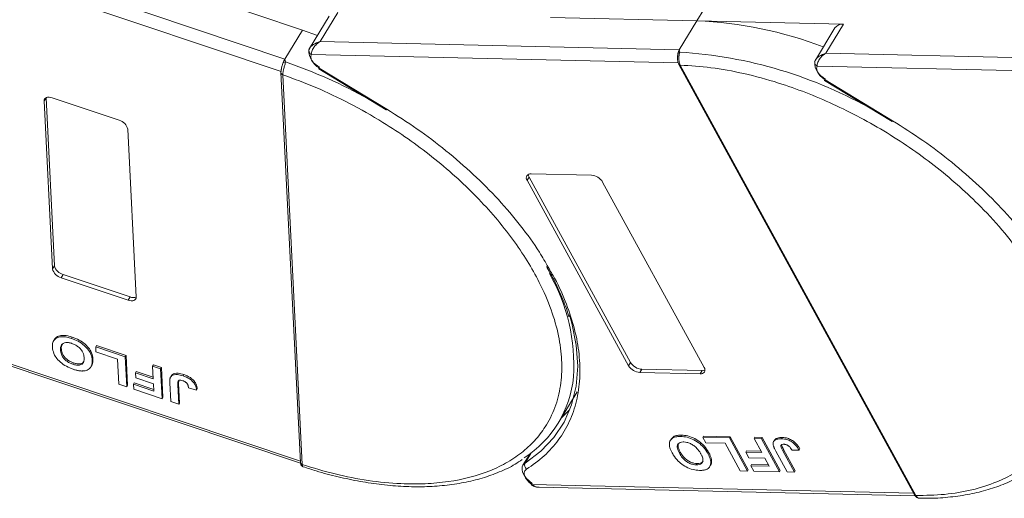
# Model space of a CAD drawing. Header units: millimetres. Extents: x 1675 to 3137, y 343 to 1376.
# Tile 40 of 84: x 2559 to 2653, y 1101 to 1147. Entities that reach past the tile are written whole.
import ezdxf

# ---------------------------------------------------------------- set-up
doc = ezdxf.new("R2010")
doc.units = ezdxf.units.MM

msp = doc.modelspace()

# ---------------------------------------------------------------- linework, layer by layer
at = {"color": 7, "linetype": 'Continuous', "lineweight": 15}
for p, q in [((2584.362, 1143.082), (2546.467, 1155.81)), ((2545.232, 1154.924), (2583.991, 1141.905)), ((2570.585, 1151.036), (2586.043, 1145.844)), ((2623.569, 1146.727), (2625.437, 1149.796)), ((2588.572, 1147.165), (2586.704, 1144.095)), ((2587.705, 1144.749), (2589.386, 1147.511)), ((2609.626, 1147.047), (2623.569, 1146.727)), ((2623.569, 1146.727), (2621.888, 1143.964)), ((2637.513, 1146.407), (2623.569, 1146.727)), ((2586.043, 1145.844), (2584.362, 1143.082)), ((2586.043, 1145.844), (2587.462, 1145.34)), ((2636.699, 1146.061), (2634.831, 1142.99)), ((2635.832, 1143.645), (2637.513, 1146.407)), ((2586.723, 1144.125), (2586.635, 1143.908)), ((2621.888, 1143.964), (2587.705, 1144.749)), ((2621.888, 1143.964), (2621.926, 1143.745)), ((2584.362, 1143.082), (2584.417, 1142.804)), ((2586.874, 1143.523), (2621.779, 1142.722)), ((2634.85, 1143.021), (2634.762, 1142.804)), ((2670.015, 1142.86), (2635.832, 1143.645)), ((2587.584, 1142.154), (2594.01, 1138.244)), ((2587.626, 1142.223), (2594.052, 1138.313)), ((2621.842, 1142.566), (2644.258, 1101.593)), ((2621.98, 1142.5), (2621.981, 1142.499)), ((2621.981, 1142.499), (2644.397, 1101.526)), ((2635, 1142.419), (2669.906, 1141.618)), ((2583.988, 1141.806), (2583.988, 1141.788)), ((2583.988, 1141.787), (2585.838, 1104.67)), ((2584.165, 1141.589), (2584.165, 1141.587)), ((2584.165, 1141.587), (2586.015, 1104.47)), ((2635.71, 1141.05), (2642.136, 1137.14)), ((2635.752, 1141.119), (2642.178, 1137.209)), ((2561.451, 1139.089), (2561.637, 1139.396)), ((2561.637, 1139.396), (2562.434, 1123.406)), ((2562.218, 1139.392), (2568.589, 1137.253)), ((2562.247, 1123.099), (2561.451, 1139.089)), ((2569.414, 1136.414), (2570.21, 1120.424)), ((2607.409, 1131.536), (2607.596, 1131.843)), ((2607.596, 1131.843), (2617.253, 1114.192)), ((2607.783, 1132.15), (2613.529, 1132.018)), ((2617.066, 1113.886), (2607.409, 1131.536)), ((2614.592, 1131.371), (2624.249, 1113.721)), ((2562.434, 1123.406), (2562.247, 1123.099)), ((2563.259, 1122.568), (2563.072, 1122.261)), ((2563.259, 1122.568), (2569.629, 1120.428)), ((2569.443, 1120.121), (2563.072, 1122.261)), ((2569.629, 1120.428), (2569.443, 1120.121)), ((2585.832, 1104.789), (2545.502, 1118.336)), ((2545.9, 1118.014), (2585.851, 1104.594)), ((2562.374, 1116.276), (2562.36, 1116.252)), ((2562.434, 1116.375), (2562.376, 1116.28)), ((2564.057, 1116.484), (2564.131, 1116.607)), ((2566.361, 1115.674), (2566.436, 1115.797)), ((2566.436, 1115.797), (2569.243, 1114.854)), ((2563.013, 1115.385), (2563.088, 1115.508)), ((2566.361, 1115.674), (2569.169, 1114.731)), ((2566.385, 1115.198), (2566.361, 1115.674)), ((2568.427, 1114.512), (2566.385, 1115.198)), ((2569.243, 1114.854), (2569.169, 1114.731)), ((2569.243, 1114.854), (2569.386, 1111.998)), ((2564.181, 1114.031), (2564.255, 1114.153)), ((2565.916, 1113.79), (2565.991, 1113.913)), ((2566.098, 1114.523), (2566.023, 1114.4)), ((2568.545, 1112.133), (2568.427, 1114.512)), ((2569.169, 1114.731), (2569.311, 1111.875)), ((2571.772, 1113.856), (2571.847, 1113.979)), ((2571.847, 1113.979), (2572.612, 1113.722)), ((2617.253, 1114.192), (2617.066, 1113.886)), ((2570.222, 1113.337), (2570.148, 1113.214)), ((2570.171, 1112.738), (2570.148, 1113.214)), ((2570.148, 1113.214), (2571.832, 1112.648)), ((2570.222, 1113.337), (2571.825, 1112.799)), ((2571.772, 1113.856), (2572.538, 1113.599)), ((2571.832, 1112.648), (2571.772, 1113.856)), ((2572.612, 1113.722), (2572.538, 1113.599)), ((2572.538, 1113.599), (2572.68, 1110.744)), ((2572.612, 1113.722), (2572.755, 1110.867)), ((2573.571, 1112.957), (2573.496, 1112.834)), ((2574.75, 1113.04), (2574.675, 1112.917)), ((2618.316, 1113.546), (2618.129, 1113.239)), ((2623.875, 1113.107), (2618.129, 1113.239)), ((2618.316, 1113.546), (2624.062, 1113.414)), ((2624.062, 1113.414), (2623.875, 1113.107)), ((2569.311, 1111.875), (2568.545, 1112.133)), ((2570.026, 1112.251), (2569.951, 1112.128)), ((2569.975, 1111.653), (2569.951, 1112.128)), ((2569.951, 1112.128), (2571.891, 1111.477)), ((2570.026, 1112.251), (2571.883, 1111.627)), ((2571.856, 1112.172), (2570.171, 1112.738)), ((2571.891, 1111.477), (2571.856, 1112.172)), ((2573.497, 1110.469), (2573.407, 1112.269)), ((2574.17, 1112.06), (2574.245, 1112.183)), ((2574.17, 1112.06), (2574.262, 1110.212)), ((2574.27, 1112.455), (2574.245, 1112.183)), ((2574.245, 1112.183), (2574.337, 1110.335)), ((2569.386, 1111.998), (2569.311, 1111.875)), ((2572.68, 1110.744), (2569.975, 1111.653)), ((2575.188, 1111.773), (2575.952, 1111.552)), ((2576.027, 1111.675), (2575.952, 1111.552)), ((2610.369, 1108.412), (2612.18, 1111.389)), ((2572.755, 1110.867), (2572.68, 1110.744)), ((2574.262, 1110.212), (2573.497, 1110.469)), ((2574.337, 1110.335), (2574.262, 1110.212)), ((2621.108, 1106.899), (2621.033, 1106.776)), ((2622.022, 1107.151), (2622.097, 1107.274)), ((2624.121, 1107.063), (2624.196, 1107.186)), ((2624.121, 1107.063), (2626.653, 1107.005)), ((2624.408, 1106.538), (2624.121, 1107.063)), ((2624.196, 1107.186), (2626.728, 1107.128)), ((2626.25, 1106.496), (2624.408, 1106.538)), ((2627.687, 1103.869), (2626.25, 1106.496)), ((2626.728, 1107.128), (2626.653, 1107.005)), ((2626.653, 1107.005), (2628.378, 1103.853)), ((2626.728, 1107.128), (2628.453, 1103.976)), ((2629.002, 1106.951), (2629.077, 1107.074)), ((2629.002, 1106.951), (2629.692, 1106.935)), ((2629.731, 1105.618), (2629.002, 1106.951)), ((2629.077, 1107.074), (2629.767, 1107.058)), ((2629.767, 1107.058), (2629.692, 1106.935)), ((2629.692, 1106.935), (2631.417, 1103.784)), ((2629.767, 1107.058), (2631.492, 1103.906)), ((2630.94, 1106.794), (2630.865, 1106.672)), ((2631.675, 1107.054), (2631.6, 1106.932)), ((2607.652, 1105.474), (2607.008, 1104.415)), ((2607.212, 1104.619), (2607.799, 1105.584)), ((2621.904, 1105.547), (2621.979, 1105.67)), ((2624.679, 1105.637), (2624.604, 1105.515)), ((2628.287, 1105.775), (2628.212, 1105.653)), ((2628.499, 1105.127), (2628.212, 1105.653)), ((2628.212, 1105.653), (2629.731, 1105.618)), ((2628.287, 1105.775), (2629.662, 1105.744)), ((2632.154, 1103.767), (2631.067, 1105.754)), ((2631.728, 1105.791), (2631.803, 1105.914)), ((2631.728, 1105.791), (2632.844, 1103.751)), ((2631.803, 1105.914), (2632.919, 1103.874)), ((2632.616, 1105.831), (2633.284, 1105.855)), ((2633.359, 1105.978), (2633.284, 1105.855)), ((2607.536, 1105.389), (2607.6, 1105.388)), ((2623.504, 1104.444), (2623.579, 1104.567)), ((2624.957, 1104.84), (2624.882, 1104.717)), ((2630.019, 1105.092), (2628.499, 1105.127)), ((2630.439, 1104.325), (2630.019, 1105.092)), ((2586.015, 1104.47), (2586.015, 1104.469)), ((2624.786, 1104.289), (2624.86, 1104.411)), ((2628.378, 1103.853), (2627.687, 1103.869)), ((2628.453, 1103.976), (2628.378, 1103.853)), ((2628.764, 1104.488), (2628.689, 1104.365)), ((2628.976, 1103.84), (2628.689, 1104.365)), ((2628.689, 1104.365), (2630.439, 1104.325)), ((2628.764, 1104.488), (2630.37, 1104.451)), ((2631.417, 1103.784), (2628.976, 1103.84)), ((2631.492, 1103.906), (2631.417, 1103.784)), ((2632.844, 1103.751), (2632.154, 1103.767)), ((2632.919, 1103.874), (2632.844, 1103.751)), ((2644.173, 1101.748), (2607.866, 1102.581)), ((2608.56, 1102.307), (2644.333, 1101.486)), ((2644.397, 1101.526), (2644.398, 1101.524))]:
    msp.add_line(p, q, dxfattribs=at)
at = {"color": 7, "linetype": 'Continuous', "lineweight": 15, "flags": 128}
for points in [[(2587.626, 1142.223), (2587.603, 1142.187), (2587.589, 1142.163), (2587.584, 1142.154), (2587.584, 1142.154)], [(2635.752, 1141.119), (2635.73, 1141.082), (2635.716, 1141.059), (2635.71, 1141.05), (2635.71, 1141.05)], [(2561.451, 1139.089), (2561.46, 1139.195), (2561.5, 1139.287), (2561.569, 1139.361), (2561.664, 1139.414), (2561.781, 1139.445), (2561.916, 1139.451), (2562.064, 1139.434), (2562.218, 1139.392)], [(2594.052, 1138.313), (2594.029, 1138.277), (2594.015, 1138.254), (2594.01, 1138.245), (2594.01, 1138.244)], [(2642.178, 1137.209), (2642.156, 1137.173), (2642.142, 1137.149), (2642.136, 1137.14), (2642.136, 1137.14)], [(2570.21, 1120.424), (2570.201, 1120.318), (2570.161, 1120.226), (2570.092, 1120.152), (2569.997, 1120.099), (2569.88, 1120.068), (2569.745, 1120.062), (2569.597, 1120.08), (2569.443, 1120.121)], [(2611.428, 1118.727), (2611.654, 1117.946), (2612.079, 1115.855), (2612.22, 1113.846), (2612.075, 1111.94), (2611.644, 1110.158), (2610.934, 1108.518), (2609.951, 1107.039), (2608.706, 1105.734), (2607.212, 1104.619)], [(2610.646, 1108.867), (2610.691, 1108.909), (2611.484, 1109.71)], [(2607.008, 1104.415), (2607.039, 1104.461), (2607.212, 1104.619)], [(2607.9, 1102.684), (2607.588, 1102.918), (2607.322, 1103.182), (2607.116, 1103.461), (2606.98, 1103.743), (2606.92, 1104.012), (2606.94, 1104.256), (2607.008, 1104.415)], [(2607.866, 1102.581), (2607.84, 1102.547), (2607.822, 1102.526), (2607.813, 1102.519), (2607.813, 1102.527), (2607.822, 1102.548), (2607.84, 1102.582), (2607.867, 1102.628), (2607.9, 1102.684)]]:
    msp.add_lwpolyline(points, dxfattribs=at)
at = {"color": 7, "linetype": 'Continuous', "lineweight": 15}
for centre, radius, start, end in [((2621.992, 1108.87), 37.889, 68.97091, 87.61491), ((2637.397, 1145.549), 0.865, 82.29579, 143.75946), ((2586.934, 1143.892), 0.299, 148.89078, 176.84469), ((2587.069, 1143.91), 0.433, 180.29447, 243.27622), ((2588.343, 1143.884), 1.705, 177.9781, 247.11934), ((2622.004, 1143.478), 0.278, 106.23049, 154.5199), ((2619.297, 1101.467), 42.36, 60.09182, 86.44113), ((2635.158, 1142.776), 0.391, 154.88341, 246.17618), ((2584.431, 1142.404), 0.4, 91.90358, 127.33888), ((2568.648, 1096.886), 48.55, 60.85695, 71.04563), ((2621.967, 1142.651), 0.152, 213.6444, 275.03728), ((2621.97, 1142.653), 0.155, 214.37766, 274.3082), ((2636.47, 1142.779), 1.705, 177.9781, 247.11934), ((2584.221, 1141.817), 0.235, 186.92817, 256.1565), ((2584.221, 1141.815), 0.235, 187.01815, 256.10967), ((2568.296, 1136.14), 1.15, 13.78253, 75.26861), ((2607.712, 1131.772), 0.384, 79.47957, 217.89689), ((2608.078, 1132.13), 0.561, 182.97477, 210.78742), ((2613.437, 1130.669), 1.352, 31.28833, 86.07738), ((2563.551, 1123.68), 1.15, 193.78253, 255.26861), ((2563.365, 1123.373), 1.15, 193.78253, 255.26861), ((2594.327, 1113.942), 17.523, 356.34049, 29.85019), ((2569.933, 1121.131), 0.766, 246.67066, 291.30185), ((2618.222, 1114.588), 1.352, 211.28833, 266.07738), ((2618.408, 1114.895), 1.352, 211.28833, 266.07738), ((2623.946, 1113.485), 0.384, 259.47957, 37.89689), ((2624.096, 1113.973), 0.561, 266.58142, 294.38722), ((2601.544, 1113.782), 10.315, 302.75771, 354.67042), ((2586.071, 1104.699), 0.235, 187.01909, 256.10904), ((2586.071, 1104.697), 0.235, 186.93746, 256.07683), ((2607.649, 1104.412), 0.483, 154.63164, 231.84459), ((2644.385, 1101.681), 0.155, 214.37766, 274.3082), ((2644.387, 1101.679), 0.155, 214.42362, 274.2689)]:
    msp.add_arc(centre, radius, start, end, dxfattribs=at)
for points, knots in [([(2586.678, 1144.046), (2586.717, 1144.11), (2586.804, 1144.25), (2587.128, 1144.528), (2587.479, 1144.662), (2587.705, 1144.749)], [0, 0, 0, 0, 0.227063, 0.501587, 1, 1, 1, 1]), ([(2587.705, 1144.749), (2587.588, 1144.667), (2587.353, 1144.504), (2587.081, 1144.173), (2586.899, 1143.819), (2586.882, 1143.618), (2586.874, 1143.523)], [0, 0, 0, 0, 0.251519, 0.501784, 0.765632, 1, 1, 1, 1]), ([(2621.729, 1143.416), (2621.718, 1143.279), (2621.702, 1143.067), (2621.75, 1142.767), (2621.81, 1142.635), (2621.841, 1142.567)], [0, 0, 0, 0, 0.472653, 0.733055, 1, 1, 1, 1]), ([(2621.731, 1143.332), (2621.732, 1143.403), (2621.733, 1143.494), (2621.749, 1143.58), (2621.753, 1143.598)], [0, 0, 0, 0, 0.789595, 1, 1, 1, 1]), ([(2621.926, 1143.745), (2621.918, 1143.709), (2621.901, 1143.628), (2621.871, 1143.479), (2621.849, 1143.309), (2621.839, 1143.104), (2621.854, 1142.891), (2621.901, 1142.674), (2621.952, 1142.562), (2621.98, 1142.5)], [0, 0, 0, 0, 0.111997, 0.244844, 0.369168, 0.500899, 0.687533, 0.828138, 1, 1, 1, 1]), ([(2634.804, 1142.942), (2634.844, 1143.005), (2634.931, 1143.146), (2635.254, 1143.424), (2635.606, 1143.558), (2635.832, 1143.645)], [0, 0, 0, 0, 0.227063, 0.501587, 1, 1, 1, 1]), ([(2635.832, 1143.645), (2635.714, 1143.563), (2635.48, 1143.4), (2635.207, 1143.069), (2635.026, 1142.714), (2635.009, 1142.513), (2635, 1142.419)], [0, 0, 0, 0, 0.251519, 0.501784, 0.765632, 1, 1, 1, 1]), ([(2584.073, 1142.357), (2584.051, 1142.264), (2584.016, 1142.12), (2583.988, 1141.93), (2583.988, 1141.84), (2583.988, 1141.793)], [0, 0, 0, 0, 0.468492, 0.725761, 1, 1, 1, 1]), ([(2584.017, 1141.897), (2584.018, 1141.968), (2584.02, 1142.11), (2584.075, 1142.386), (2584.14, 1142.596), (2584.181, 1142.704), (2584.188, 1142.722)], [0, 0, 0, 0, 0.313357, 0.626713, 0.94007, 1, 1, 1, 1]), ([(2584.417, 1142.804), (2584.41, 1142.763), (2584.394, 1142.674), (2584.349, 1142.52), (2584.299, 1142.351), (2584.244, 1142.152), (2584.197, 1141.95), (2584.166, 1141.747), (2584.165, 1141.645), (2584.165, 1141.589)], [0, 0, 0, 0, 0.111997, 0.244844, 0.369168, 0.500899, 0.687533, 0.828138, 1, 1, 1, 1]), ([(2621.981, 1142.499), (2622.945, 1142.439), (2624.902, 1142.318), (2628.048, 1141.739), (2631.081, 1140.919), (2633.925, 1139.917), (2636.533, 1138.812), (2639.124, 1137.527), (2642.511, 1135.587), (2645.708, 1133.357), (2648.601, 1130.925), (2650.778, 1128.851), (2652.882, 1126.526), (2654.794, 1123.994), (2656.34, 1121.481), (2657.539, 1118.976), (2658.385, 1116.468), (2658.803, 1114.183), (2658.869, 1112.157), (2658.665, 1110.392), (2658.197, 1108.733), (2657.215, 1106.695), (2655.722, 1104.97), (2653.783, 1103.619), (2651.978, 1102.723), (2649.777, 1102.023), (2647.192, 1101.576), (2645.319, 1101.542), (2644.397, 1101.526)], [0, 0, 0, 0, 0.038862, 0.078912, 0.120068, 0.152227, 0.184382, 0.217215, 0.250043, 0.315618, 0.347778, 0.379932, 0.421093, 0.461142, 0.5, 0.538863, 0.578912, 0.620068, 0.652227, 0.684382, 0.717215, 0.750043, 0.815618, 0.847778, 0.879932, 0.921093, 0.96114, 1, 1, 1, 1]), ([(2584.165, 1141.587), (2585.212, 1141.202), (2587.338, 1140.419), (2590.538, 1138.887), (2593.474, 1137.224), (2596.093, 1135.499), (2598.391, 1133.784), (2600.566, 1131.948), (2603.262, 1129.363), (2605.58, 1126.639), (2607.442, 1123.879), (2608.705, 1121.629), (2609.744, 1119.227), (2610.449, 1116.746), (2610.754, 1114.408), (2610.676, 1112.2), (2610.198, 1110.115), (2609.367, 1108.341), (2608.29, 1106.877), (2607.058, 1105.695), (2605.59, 1104.682), (2603.33, 1103.582), (2600.676, 1102.887), (2597.732, 1102.617), (2595.198, 1102.622), (2592.331, 1102.908), (2589.178, 1103.51), (2587.058, 1104.154), (2586.015, 1104.47)], [0, 0, 0, 0, 0.038862, 0.078912, 0.120068, 0.152227, 0.184382, 0.217215, 0.250043, 0.315618, 0.347778, 0.379932, 0.421093, 0.461142, 0.5, 0.538863, 0.578912, 0.620068, 0.652227, 0.684382, 0.717215, 0.750043, 0.815618, 0.847778, 0.879932, 0.921093, 0.96114, 1, 1, 1, 1]), ([(2594.052, 1138.313), (2595.027, 1137.695), (2596.977, 1136.457), (2599.736, 1134.36), (2602.333, 1132.108), (2604.719, 1129.709), (2606.818, 1127.223), (2608.399, 1125.058), (2609.143, 1123.734), (2609.411, 1123.257)], [0, 0, 0, 0, 0.149567, 0.299144, 0.452293, 0.606501, 0.760709, 0.913858, 1, 1, 1, 1]), ([(2642.178, 1137.209), (2643.154, 1136.59), (2645.104, 1135.353), (2647.863, 1133.256), (2650.46, 1131.004), (2652.846, 1128.605), (2654.945, 1126.119), (2656.525, 1123.954), (2657.27, 1122.63), (2657.538, 1122.153)], [0, 0, 0, 0, 0.149567, 0.299144, 0.452293, 0.606501, 0.760709, 0.913858, 1, 1, 1, 1]), ([(2609.411, 1123.257), (2609.621, 1122.907), (2610.327, 1121.728), (2611.186, 1119.731), (2611.982, 1117.306), (2612.407, 1114.941), (2612.476, 1112.664), (2612.164, 1110.511), (2611.479, 1108.533), (2610.434, 1106.782), (2609.084, 1105.249), (2607.928, 1104.438), (2607.35, 1104.032)], [0, 0, 0, 0, 0.044474, 0.14937, 0.254252, 0.359148, 0.466545, 0.574685, 0.682825, 0.790222, 0.895108, 1, 1, 1, 1]), ([(2609.239, 1123.344), (2609.468, 1122.944), (2610.03, 1121.96), (2610.722, 1120.404), (2611.208, 1119.196), (2611.372, 1118.583), (2611.386, 1118.531)], [0, 0, 0, 0, 0.246456, 0.605605, 0.966644, 1, 1, 1, 1]), ([(2562.44, 1116.372), (2562.443, 1116.382), (2562.482, 1116.513), (2562.716, 1116.676), (2563.145, 1116.796), (2563.652, 1116.752), (2563.987, 1116.651), (2564.131, 1116.607)], [0, 0, 0, 0, 0.021339, 0.283602, 0.545958, 0.803311, 1, 1, 1, 1]), ([(2562.246, 1115.656), (2562.245, 1115.731), (2562.242, 1115.958), (2562.337, 1116.286), (2562.63, 1116.559), (2563.074, 1116.672), (2563.577, 1116.63), (2563.912, 1116.528), (2564.057, 1116.484)], [0, 0, 0, 0, 0.101888, 0.307343, 0.492963, 0.678647, 0.860791, 1, 1, 1, 1]), ([(2563.013, 1115.385), (2563.012, 1115.46), (2563.011, 1115.671), (2563.108, 1115.932), (2563.371, 1116.079), (2563.665, 1116.11), (2563.918, 1116.06), (2564.056, 1116.016), (2564.082, 1116.007)], [0, 0, 0, 0, 0.15859, 0.447239, 0.620381, 0.793575, 0.961295, 1, 1, 1, 1]), ([(2563.088, 1115.508), (2563.084, 1115.585), (2563.077, 1115.752), (2563.153, 1115.88), (2563.193, 1115.95)], [0, 0, 0, 0, 0.459227, 1, 1, 1, 1]), ([(2564.057, 1116.484), (2564.163, 1116.446), (2564.485, 1116.33), (2565.016, 1116.045), (2565.525, 1115.599), (2565.884, 1115.08), (2566.002, 1114.683), (2566.019, 1114.451), (2566.023, 1114.4)], [0, 0, 0, 0, 0.102171, 0.30922, 0.51365, 0.692275, 0.932413, 1, 1, 1, 1]), ([(2564.082, 1116.007), (2564.19, 1115.966), (2564.405, 1115.883), (2564.714, 1115.678), (2564.98, 1115.42), (2565.192, 1115.072), (2565.247, 1114.811), (2565.257, 1114.655), (2565.258, 1114.639)], [0, 0, 0, 0, 0.15971, 0.320429, 0.491074, 0.67705, 0.96629, 1, 1, 1, 1]), ([(2564.131, 1116.607), (2564.238, 1116.568), (2564.56, 1116.453), (2565.091, 1116.167), (2565.6, 1115.722), (2565.958, 1115.203), (2566.076, 1114.805), (2566.094, 1114.574), (2566.098, 1114.523)], [0, 0, 0, 0, 0.102171, 0.30922, 0.51365, 0.692275, 0.932413, 1, 1, 1, 1]), ([(2564.214, 1113.552), (2564.108, 1113.59), (2563.785, 1113.706), (2563.259, 1113.992), (2562.753, 1114.435), (2562.392, 1114.954), (2562.269, 1115.36), (2562.251, 1115.599), (2562.246, 1115.656)], [0, 0, 0, 0, 0.101398, 0.306996, 0.506144, 0.685262, 0.924557, 1, 1, 1, 1]), ([(2564.181, 1114.031), (2564.073, 1114.071), (2563.858, 1114.153), (2563.547, 1114.352), (2563.291, 1114.6), (2563.089, 1114.927), (2563.027, 1115.189), (2563.015, 1115.353), (2563.013, 1115.385)], [0, 0, 0, 0, 0.160292, 0.321922, 0.490761, 0.657569, 0.933883, 1, 1, 1, 1]), ([(2564.255, 1114.153), (2564.148, 1114.194), (2563.932, 1114.276), (2563.622, 1114.475), (2563.366, 1114.723), (2563.163, 1115.05), (2563.101, 1115.312), (2563.09, 1115.476), (2563.088, 1115.508)], [0, 0, 0, 0, 0.160292, 0.321922, 0.490761, 0.657569, 0.933883, 1, 1, 1, 1]), ([(2565.258, 1114.639), (2565.259, 1114.564), (2565.261, 1114.374), (2565.18, 1114.132), (2564.965, 1113.972), (2564.687, 1113.922), (2564.409, 1113.96), (2564.239, 1114.013), (2564.181, 1114.031)], [0, 0, 0, 0, 0.158617, 0.400864, 0.573059, 0.745486, 0.912985, 1, 1, 1, 1]), ([(2565.24, 1114.316), (2565.233, 1114.292), (2565.202, 1114.196), (2565.035, 1114.098), (2564.763, 1114.044), (2564.484, 1114.083), (2564.313, 1114.135), (2564.255, 1114.153)], [0, 0, 0, 0, 0.0881313, 0.3502083, 0.6126362, 0.8675659, 1, 1, 1, 1]), ([(2566.023, 1114.4), (2566.025, 1114.362), (2566.028, 1114.287), (2566.022, 1114.172), (2566.008, 1114.057), (2565.981, 1113.943), (2565.951, 1113.853), (2565.923, 1113.806), (2565.914, 1113.792)], [0, 0, 0, 0, 0.171032, 0.342376, 0.531815, 0.72208, 0.915654, 1, 1, 1, 1]), ([(2566.098, 1114.523), (2566.099, 1114.485), (2566.102, 1114.409), (2566.096, 1114.295), (2566.083, 1114.18), (2566.056, 1114.066), (2566.026, 1113.976), (2565.998, 1113.929), (2565.989, 1113.914)], [0, 0, 0, 0, 0.171032, 0.342376, 0.531815, 0.72208, 0.915654, 1, 1, 1, 1]), ([(2565.047, 1113.382), (2564.999, 1113.384), (2564.901, 1113.389), (2564.756, 1113.411), (2564.617, 1113.437), (2564.484, 1113.47), (2564.35, 1113.507), (2564.259, 1113.537), (2564.214, 1113.552)], [0, 0, 0, 0, 0.185429, 0.37219, 0.527708, 0.683877, 0.841678, 1, 1, 1, 1]), ([(2565.881, 1113.734), (2565.837, 1113.682), (2565.748, 1113.577), (2565.507, 1113.439), (2565.259, 1113.38), (2565.07, 1113.382), (2565.047, 1113.382)], [0, 0, 0, 0, 0.250896, 0.502166, 0.940512, 1, 1, 1, 1]), ([(2573.467, 1112.783), (2573.506, 1112.84), (2573.585, 1112.953), (2573.819, 1113.045), (2574.182, 1113.062), (2574.489, 1112.972), (2574.675, 1112.917)], [0, 0, 0, 0, 0.20646, 0.413515, 0.645211, 1, 1, 1, 1]), ([(2573.542, 1112.906), (2573.581, 1112.962), (2573.66, 1113.076), (2573.893, 1113.167), (2574.257, 1113.185), (2574.564, 1113.095), (2574.75, 1113.04)], [0, 0, 0, 0, 0.20646, 0.413515, 0.645211, 1, 1, 1, 1]), ([(2574.75, 1113.04), (2574.856, 1113.001), (2575.099, 1112.912), (2575.463, 1112.699), (2575.758, 1112.417), (2575.975, 1112.06), (2576.007, 1111.826), (2576.027, 1111.675)], [0, 0, 0, 0, 0.155292, 0.353145, 0.543243, 0.704067, 1, 1, 1, 1]), ([(2573.407, 1112.269), (2573.406, 1112.307), (2573.403, 1112.383), (2573.405, 1112.483), (2573.411, 1112.57), (2573.424, 1112.644), (2573.438, 1112.717), (2573.457, 1112.761), (2573.467, 1112.783)], [0, 0, 0, 0, 0.20827, 0.416707, 0.561481, 0.706573, 0.852825, 1, 1, 1, 1]), ([(2574.17, 1112.06), (2574.169, 1112.136), (2574.166, 1112.266), (2574.197, 1112.412), (2574.264, 1112.491), (2574.355, 1112.514), (2574.486, 1112.507), (2574.587, 1112.477), (2574.649, 1112.458)], [0, 0, 0, 0, 0.292027, 0.504854, 0.613905, 0.723685, 0.829816, 1, 1, 1, 1]), ([(2574.649, 1112.458), (2574.682, 1112.446), (2574.749, 1112.422), (2574.838, 1112.374), (2574.914, 1112.323), (2574.973, 1112.273), (2575.025, 1112.219), (2575.053, 1112.182), (2575.067, 1112.163)], [0, 0, 0, 0, 0.202387, 0.410907, 0.557829, 0.709472, 0.853224, 1, 1, 1, 1]), ([(2574.675, 1112.917), (2574.782, 1112.878), (2575.024, 1112.79), (2575.388, 1112.577), (2575.683, 1112.295), (2575.901, 1111.937), (2575.932, 1111.704), (2575.952, 1111.552)], [0, 0, 0, 0, 0.155292, 0.353145, 0.543243, 0.704067, 1, 1, 1, 1]), ([(2575.067, 1112.163), (2575.083, 1112.137), (2575.116, 1112.084), (2575.141, 1112.011), (2575.16, 1111.946), (2575.172, 1111.888), (2575.182, 1111.83), (2575.186, 1111.792), (2575.188, 1111.773)], [0, 0, 0, 0, 0.193806, 0.393127, 0.544069, 0.695412, 0.847613, 1, 1, 1, 1]), ([(2621.205, 1105.578), (2621.162, 1105.662), (2621.03, 1105.916), (2620.911, 1106.317), (2620.964, 1106.728), (2621.216, 1107.012), (2621.597, 1107.144), (2621.894, 1107.149), (2622.022, 1107.151)], [0, 0, 0, 0, 0.101888, 0.307343, 0.492963, 0.678647, 0.860791, 1, 1, 1, 1]), ([(2621.122, 1106.888), (2621.179, 1106.97), (2621.306, 1107.152), (2621.675, 1107.265), (2621.969, 1107.271), (2622.097, 1107.274)], [0, 0, 0, 0, 0.3159769, 0.7036842, 1, 1, 1, 1]), ([(2621.904, 1105.547), (2621.861, 1105.631), (2621.74, 1105.868), (2621.66, 1106.195), (2621.764, 1106.454), (2621.956, 1106.593), (2622.164, 1106.626), (2622.288, 1106.626), (2622.311, 1106.626)], [0, 0, 0, 0, 0.1585903, 0.4472388, 0.6203806, 0.7935748, 0.9612953, 1, 1, 1, 1]), ([(2621.979, 1105.67), (2621.936, 1105.754), (2621.817, 1105.989), (2621.727, 1106.306), (2621.812, 1106.47), (2621.84, 1106.522)], [0, 0, 0, 0, 0.271027, 0.764321, 1, 1, 1, 1]), ([(2622.022, 1107.151), (2622.119, 1107.146), (2622.414, 1107.131), (2622.954, 1107), (2623.569, 1106.682), (2624.119, 1106.227), (2624.429, 1105.824), (2624.573, 1105.57), (2624.604, 1105.515)], [0, 0, 0, 0, 0.102171, 0.30922, 0.51365, 0.692275, 0.932413, 1, 1, 1, 1]), ([(2622.097, 1107.274), (2622.194, 1107.269), (2622.489, 1107.254), (2623.028, 1107.123), (2623.644, 1106.804), (2624.194, 1106.35), (2624.504, 1105.946), (2624.648, 1105.693), (2624.679, 1105.637)], [0, 0, 0, 0, 0.102171, 0.30922, 0.51365, 0.692275, 0.932413, 1, 1, 1, 1]), ([(2622.311, 1106.626), (2622.411, 1106.618), (2622.611, 1106.602), (2622.947, 1106.481), (2623.283, 1106.286), (2623.632, 1105.972), (2623.819, 1105.698), (2623.915, 1105.528), (2623.925, 1105.51)], [0, 0, 0, 0, 0.15971, 0.320429, 0.491074, 0.67705, 0.96629, 1, 1, 1, 1]), ([(2630.817, 1106.351), (2630.813, 1106.428), (2630.805, 1106.584), (2630.919, 1106.77), (2631.167, 1106.919), (2631.437, 1106.927), (2631.6, 1106.932)], [0, 0, 0, 0, 0.20646, 0.413515, 0.645211, 1, 1, 1, 1]), ([(2630.952, 1106.787), (2630.967, 1106.818), (2631.015, 1106.918), (2631.247, 1107.038), (2631.514, 1107.048), (2631.675, 1107.054)], [0, 0, 0, 0, 0.148382, 0.484821, 1, 1, 1, 1]), ([(2631.728, 1105.791), (2631.684, 1105.875), (2631.608, 1106.02), (2631.547, 1106.195), (2631.55, 1106.307), (2631.602, 1106.366), (2631.699, 1106.404), (2631.788, 1106.406), (2631.843, 1106.407)], [0, 0, 0, 0, 0.292027, 0.504854, 0.613905, 0.723685, 0.829816, 1, 1, 1, 1]), ([(2631.6, 1106.932), (2631.698, 1106.926), (2631.921, 1106.913), (2632.301, 1106.804), (2632.671, 1106.592), (2633.029, 1106.268), (2633.184, 1106.018), (2633.284, 1105.855)], [0, 0, 0, 0, 0.155292, 0.353145, 0.543243, 0.704067, 1, 1, 1, 1]), ([(2631.639, 1106.425), (2631.635, 1106.419), (2631.613, 1106.386), (2631.652, 1106.209), (2631.737, 1106.042), (2631.803, 1105.914)], [0, 0, 0, 0, 0.05409, 0.269563, 1, 1, 1, 1]), ([(2631.675, 1107.054), (2631.773, 1107.049), (2631.996, 1107.035), (2632.376, 1106.926), (2632.746, 1106.715), (2633.103, 1106.391), (2633.258, 1106.141), (2633.359, 1105.978)], [0, 0, 0, 0, 0.155292, 0.353145, 0.543243, 0.704067, 1, 1, 1, 1]), ([(2631.843, 1106.407), (2631.873, 1106.406), (2631.934, 1106.402), (2632.025, 1106.381), (2632.108, 1106.351), (2632.178, 1106.315), (2632.246, 1106.273), (2632.287, 1106.241), (2632.308, 1106.225)], [0, 0, 0, 0, 0.202387, 0.410907, 0.557829, 0.709472, 0.853224, 1, 1, 1, 1]), ([(2623.8, 1103.918), (2623.703, 1103.923), (2623.408, 1103.939), (2622.871, 1104.072), (2622.259, 1104.389), (2621.708, 1104.842), (2621.389, 1105.255), (2621.241, 1105.516), (2621.205, 1105.578)], [0, 0, 0, 0, 0.101398, 0.306996, 0.506144, 0.685262, 0.924557, 1, 1, 1, 1]), ([(2623.504, 1104.444), (2623.405, 1104.451), (2623.205, 1104.466), (2622.871, 1104.579), (2622.549, 1104.766), (2622.218, 1105.061), (2622.025, 1105.332), (2621.924, 1105.513), (2621.904, 1105.547)], [0, 0, 0, 0, 0.160292, 0.321922, 0.490761, 0.657569, 0.933883, 1, 1, 1, 1]), ([(2623.579, 1104.567), (2623.48, 1104.574), (2623.28, 1104.589), (2622.946, 1104.702), (2622.623, 1104.889), (2622.293, 1105.183), (2622.1, 1105.455), (2621.998, 1105.635), (2621.979, 1105.67)], [0, 0, 0, 0, 0.160292, 0.321922, 0.490761, 0.657569, 0.933883, 1, 1, 1, 1]), ([(2623.925, 1105.51), (2623.968, 1105.426), (2624.078, 1105.213), (2624.158, 1104.914), (2624.096, 1104.657), (2623.926, 1104.502), (2623.707, 1104.446), (2623.556, 1104.444), (2623.504, 1104.444)], [0, 0, 0, 0, 0.158617, 0.400864, 0.573059, 0.745486, 0.912985, 1, 1, 1, 1]), ([(2624.604, 1105.515), (2624.627, 1105.473), (2624.672, 1105.389), (2624.733, 1105.258), (2624.789, 1105.124), (2624.835, 1104.986), (2624.87, 1104.849), (2624.878, 1104.761), (2624.882, 1104.717)], [0, 0, 0, 0, 0.15395, 0.308181, 0.478699, 0.649961, 0.824203, 1, 1, 1, 1]), ([(2624.679, 1105.637), (2624.702, 1105.595), (2624.747, 1105.511), (2624.808, 1105.381), (2624.864, 1105.247), (2624.91, 1105.109), (2624.945, 1104.972), (2624.953, 1104.884), (2624.957, 1104.84)], [0, 0, 0, 0, 0.15395, 0.308181, 0.478699, 0.649961, 0.824203, 1, 1, 1, 1]), ([(2631.067, 1105.754), (2631.044, 1105.796), (2630.999, 1105.88), (2630.943, 1105.993), (2630.899, 1106.093), (2630.866, 1106.179), (2630.834, 1106.266), (2630.823, 1106.323), (2630.817, 1106.351)], [0, 0, 0, 0, 0.20827, 0.416707, 0.561481, 0.706573, 0.852825, 1, 1, 1, 1]), ([(2632.308, 1106.225), (2632.334, 1106.201), (2632.387, 1106.154), (2632.446, 1106.081), (2632.497, 1106.015), (2632.539, 1105.954), (2632.579, 1105.892), (2632.603, 1105.851), (2632.616, 1105.831)], [0, 0, 0, 0, 0.193806, 0.393127, 0.544069, 0.695412, 0.847613, 1, 1, 1, 1]), ([(2585.838, 1104.673), (2585.843, 1104.62), (2585.855, 1104.515), (2585.919, 1104.387), (2586.003, 1104.296), (2586.075, 1104.265), (2586.108, 1104.25)], [0, 0, 0, 0, 0.279958, 0.547762, 0.791244, 1, 1, 1, 1]), ([(2586.106, 1104.264), (2586.518, 1104.127), (2587.628, 1103.759), (2589.437, 1103.289), (2591.528, 1102.848), (2593.609, 1102.541), (2595.656, 1102.371), (2597.65, 1102.345), (2599.575, 1102.466), (2601.415, 1102.739), (2603.159, 1103.163), (2604.783, 1103.751), (2606.051, 1104.343), (2606.712, 1104.796), (2606.93, 1104.945)], [0, 0, 0, 0, 0.050696, 0.136688, 0.224306, 0.313116, 0.402817, 0.493214, 0.584194, 0.675708, 0.767772, 0.860481, 0.954019, 1, 1, 1, 1]), ([(2624.147, 1104.788), (2624.1, 1104.732), (2624.004, 1104.621), (2623.781, 1104.569), (2623.631, 1104.567), (2623.579, 1104.567)], [0, 0, 0, 0, 0.398189, 0.794249, 1, 1, 1, 1]), ([(2624.882, 1104.717), (2624.881, 1104.643), (2624.877, 1104.493), (2624.784, 1104.252), (2624.641, 1104.098), (2624.506, 1104.033), (2624.49, 1104.025)], [0, 0, 0, 0, 0.250896, 0.502166, 0.940512, 1, 1, 1, 1]), ([(2624.957, 1104.84), (2624.953, 1104.767), (2624.946, 1104.62), (2624.915, 1104.471), (2624.86, 1104.419), (2624.856, 1104.415)], [0, 0, 0, 0, 0.478395, 0.957504, 1, 1, 1, 1]), ([(2586.015, 1104.469), (2586.02, 1104.422), (2586.031, 1104.337), (2586.065, 1104.269), (2586.094, 1104.263), (2586.105, 1104.261)], [0, 0, 0, 0, 0.431108, 0.783831, 1, 1, 1, 1]), ([(2607.35, 1104.032), (2607.296, 1103.989), (2607.186, 1103.9), (2607.121, 1103.7), (2607.132, 1103.468), (2607.209, 1103.3), (2607.247, 1103.218)], [0, 0, 0, 0, 0.2455128, 0.5, 0.7544872, 1, 1, 1, 1]), ([(2624.49, 1104.025), (2624.454, 1104.01), (2624.382, 1103.981), (2624.266, 1103.953), (2624.152, 1103.934), (2624.039, 1103.923), (2623.922, 1103.917), (2623.841, 1103.918), (2623.8, 1103.918)], [0, 0, 0, 0, 0.185429, 0.37219, 0.527708, 0.683877, 0.841678, 1, 1, 1, 1]), ([(2644.74, 1101.278), (2645.082, 1101.27), (2646.096, 1101.246), (2647.699, 1101.367), (2649.543, 1101.634), (2651.285, 1102.059), (2652.91, 1102.647), (2654.176, 1103.238), (2654.836, 1103.689), (2655.052, 1103.838)], [0, 0, 0, 0, 0.083579, 0.248214, 0.413815, 0.580411, 0.748174, 0.91744, 1, 1, 1, 1]), ([(2607.812, 1102.519), (2607.937, 1102.455), (2608.173, 1102.334), (2608.436, 1102.316), (2608.559, 1102.307)], [0, 0, 0, 0, 0.529898, 1, 1, 1, 1]), ([(2607.866, 1102.581), (2607.968, 1102.503), (2608.173, 1102.344), (2608.431, 1102.324), (2608.561, 1102.313)], [0, 0, 0, 0, 0.493587, 1, 1, 1, 1]), ([(2644.259, 1101.591), (2644.289, 1101.544), (2644.349, 1101.449), (2644.473, 1101.344), (2644.611, 1101.274), (2644.703, 1101.265), (2644.75, 1101.26)], [0, 0, 0, 0, 0.242484, 0.492478, 0.746362, 1, 1, 1, 1]), ([(2644.398, 1101.524), (2644.432, 1101.472), (2644.494, 1101.377), (2644.613, 1101.285), (2644.694, 1101.271), (2644.739, 1101.263)], [0, 0, 0, 0, 0.3548798, 0.6452342, 1, 1, 1, 1])]:
    msp.add_open_spline(points, degree=3, knots=knots, dxfattribs=at)
for points in [[(2621.753, 1143.598), (2621.769, 1143.666), (2621.801, 1143.802), (2621.859, 1143.91), (2621.888, 1143.964)], [(2584.188, 1142.722), (2584.215, 1142.788), (2584.27, 1142.92), (2584.331, 1143.028), (2584.362, 1143.082)], [(2586.874, 1143.523), (2586.846, 1143.431), (2586.791, 1143.247), (2586.893, 1143.015), (2586.944, 1142.899)], [(2586.944, 1142.899), (2587.027, 1142.773), (2587.194, 1142.522), (2587.482, 1142.323), (2587.626, 1142.223)], [(2635, 1142.419), (2634.973, 1142.327), (2634.918, 1142.142), (2635.02, 1141.911), (2635.071, 1141.795)], [(2635.071, 1141.795), (2635.154, 1141.669), (2635.321, 1141.418), (2635.608, 1141.219), (2635.752, 1141.119)], [(2607.247, 1103.218), (2607.323, 1103.101), (2607.475, 1102.868), (2607.736, 1102.677), (2607.866, 1102.581)]]:
    msp.add_open_spline(points, degree=3, dxfattribs=at)

doc.saveas('drawing.dxf')
